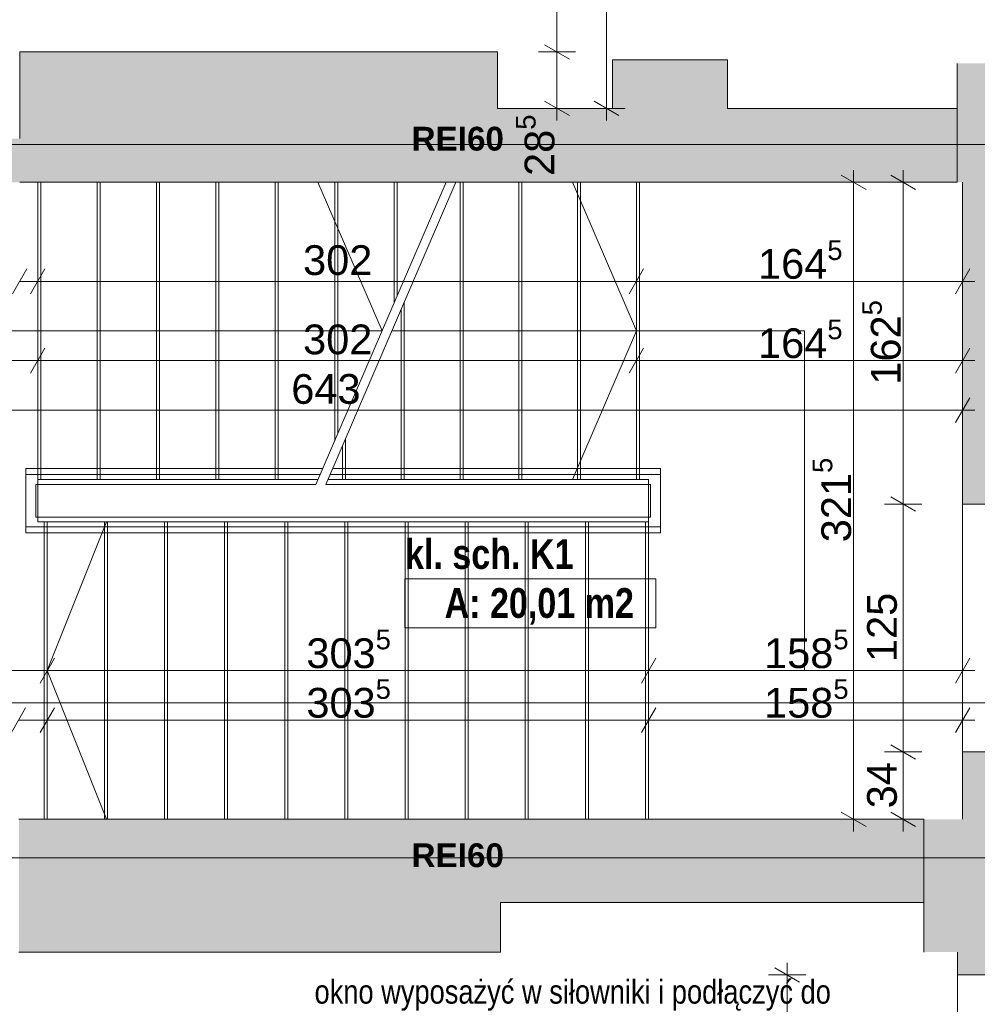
# Paper-space layout 'A-38 RZUT - PIĘTRO 8' of a CAD drawing. Header units: millimetres. Extents: x 0 to 800, y 0 to 500.
# Tile 19 of 22: x 613 to 710, y 172 to 271. Entities that reach past the tile are written whole.
import ezdxf
from ezdxf.xclip import XClip

# ---------------------------------------------------------------- set-up
doc = ezdxf.new("R2010")
doc.units = ezdxf.units.MM
doc.header["$MEASUREMENT"] = 0
doc.header["$XCLIPFRAME"] = 0
for name, pattern in [('ACAD_ISO03W100', [300, 120, -180]), ('DASHDOTX2', [1000, 500, -250, 0, -250]), ('GESTRICHELT2', [93.75, 62.5, -31.25])]:
    doc.linetypes.add(name, pattern=pattern)
for name, color, linetype, lineweight, true_color in [('A__balustrada_Nr_pióra__161', 7, 'Continuous', 5, 0x949494), ('A_opis_Nr_pióra__8', 7, 'Continuous', 13, 0x4c4c4c), ('A_osie_Nr_pióra__16', 7, 'Continuous', 5, 0x0f0f0f), ('A_pochwyt_Nr_pióra__161', 7, 'Continuous', 5, 0x949494), ('A_ppoż proj_Nr_pióra__8', 7, 'Continuous', 13, 0x4c4c4c), ('A_schody_Nr_pióra__10', 7, 'Continuous', 13, 0x4b4b4b), ('A_schody_Nr_pióra__4', 7, 'Continuous', 18, 0x4b4b4b), ('A_ściany_Nr_pióra__19', 7, 'Continuous', 5, 0x191919)]:
    doc.layers.add(name, color=color, linetype=linetype, lineweight=lineweight, true_color=true_color)
for name, color, linetype, lineweight in [('A_linie przekroju_Nr_pióra__1', 7, 'Continuous', 20), ('A_strefy_Nr_pióra__1', 7, 'Continuous', 20), ('A_wymiary_Nr_pióra__1', 7, 'Continuous', 20), ('A_wymiary_Nr_pióra__2', 8, 'Continuous', 13), ('A_ściany_Nr_pióra__1', 7, 'Continuous', 20)]:
    doc.layers.add(name, color=color, linetype=linetype, lineweight=lineweight)
for name, color, linetype in [('A_podrys', 7, 'Continuous'), ('A_ppoż proj', 7, 'Continuous'), ('A_ściany', 7, 'Continuous')]:
    doc.layers.add(name, color=color, linetype=linetype)
doc.styles.add('STYL_AUTOMATYCZNY_1', font='arial.ttf')
doc.styles.add('STYL_AUTOMATYCZNY_2', font='ARIALN.TTF')
doc.styles.add('STYL_AUTOMATYCZNY_3', font='arial.ttf')
doc.styles.add('STYL_AUTOMATYCZNY_5', font='arial.ttf')
doc.styles.add('STYL_AUTOMATYCZNY_6', font='ARIALN.TTF')

# ---------------------------------------------------------------- blocks, each defined once
blk = doc.blocks.new('Rysunek_2_2', base_point=(-3499.630217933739, -631.4009495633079))
at = {"layer": 'A_ppoż proj', "linetype": 'Continuous', "lineweight": 0, "true_color": 0x121212}
blk.add_hatch(color=250, dxfattribs=at).paths.add_polyline_path([(583.8997995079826, 259.3287186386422), (583.8997995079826, 254.9287186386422), (612.8997995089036, 254.9287186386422), (612.8997995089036, 259.3287186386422)])
at = {"layer": 'A_ściany', "linetype": 'Continuous', "lineweight": 0, "true_color": 0x000000}
for points in [[(661.1197995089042, 268.0687186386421), (612.8997995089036, 268.0687186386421), (612.8997995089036, 254.9287186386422), (661.1197995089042, 254.9287186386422)], [(684.32, 267.2687186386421), (672.7199999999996, 267.2687186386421), (672.7199999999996, 254.9287186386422), (684.32, 254.9287186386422)], [(707.5200000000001, 266.9087186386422), (707.5200000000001, 254.9287186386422), (718.1000000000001, 254.9287186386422), (718.1000000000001, 266.9087186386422)], [(672.7199999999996, 262.3687186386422), (661.1197995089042, 262.3687186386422), (661.1197995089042, 254.9287186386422), (672.7199999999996, 254.9287186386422)], [(707.5200000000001, 262.3687186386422), (684.32, 262.3687186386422), (684.32, 254.9287186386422), (707.5200000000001, 254.9287186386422)], [(708.0599999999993, 222.448718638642), (716.0999999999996, 222.448718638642), (716.0999999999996, 254.9287186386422), (708.0599999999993, 254.9287186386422)], [(708.0599999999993, 190.6487186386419), (716.0999999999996, 190.6487186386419), (716.0999999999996, 197.448718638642), (708.0599999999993, 197.448718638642)], [(612.819799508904, 177.2487186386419), (661.4197995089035, 177.2487186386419), (661.4197995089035, 190.6487186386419), (612.819799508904, 190.6487186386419)], [(661.4197995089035, 182.2487186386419), (704.1399999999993, 182.2487186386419), (704.1399999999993, 190.6487186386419), (661.4197995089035, 190.6487186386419)], [(704.1399999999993, 190.6487186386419), (704.1399999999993, 177.2487186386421), (718.1000000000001, 177.2487186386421), (718.1000000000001, 190.6487186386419)], [(707.5400000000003, 174.9487186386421), (718.1000000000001, 174.9487186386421), (718.1000000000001, 177.2487186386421), (707.5400000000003, 177.2487186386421)]]:
    blk.add_hatch(color=18, dxfattribs=at).paths.add_polyline_path(points)
at = {"layer": 'A__balustrada_Nr_pióra__161', "color": 252, "linetype": 'Continuous', "lineweight": 5, "ltscale": 2, "true_color": 0x949494}
for p, q in [((613.5197988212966, 219.548716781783), (613.5197988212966, 226.0287187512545)), ((677.5600013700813, 219.548716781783), (677.5600013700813, 226.0287187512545)), ((613.5197988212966, 225.4287208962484), (643.2177786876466, 225.4287208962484)), ((644.2177751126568, 225.4287208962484), (677.5600013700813, 225.4287208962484)), ((614.5198004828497, 224.4287192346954), (642.787010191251, 224.4287192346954)), ((614.5198004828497, 221.148716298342), (614.5198004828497, 224.4287192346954)), ((643.7870118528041, 224.4287192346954), (676.5599997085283, 224.4287192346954)), ((676.5599997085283, 221.148716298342), (676.5599997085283, 224.4287192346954)), ((614.5198004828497, 221.148716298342), (676.5599997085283, 221.148716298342)), ((613.5197988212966, 220.148719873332), (677.5600013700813, 220.148719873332))]:
    blk.add_line(p, q, dxfattribs=at)
at = {"layer": 'A_linie przekroju_Nr_pióra__1', "color": 7, "linetype": 'ACAD_ISO03W100', "lineweight": 20, "ltscale": 2}
blk.add_line((549.9695852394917, 202.4141273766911), (723.1890119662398, 202.4141273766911), dxfattribs=at)
at = {"layer": 'A_osie_Nr_pióra__16', "color": 250, "linetype": 'DASHDOTX2', "lineweight": 5, "ltscale": 2, "true_color": 0x0f0f0f}
for p, q in [((727.597842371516, 258.7487136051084), (549.969580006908, 258.7487136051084)), ((727.597842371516, 186.7487257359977), (549.969580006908, 186.7487257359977))]:
    blk.add_line(p, q, dxfattribs=at)
at = {"layer": 'A_pochwyt_Nr_pióra__161', "color": 252, "linetype": 'Continuous', "lineweight": 5, "ltscale": 2, "true_color": 0x949494}
for p, q in [((613.5197988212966, 226.0287187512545), (643.4762335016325, 226.0287187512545)), ((644.4762351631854, 226.0287187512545), (677.5600013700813, 226.0287187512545)), ((613.5197988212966, 219.548716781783), (677.5600013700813, 219.548716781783))]:
    blk.add_line(p, q, dxfattribs=at)
at = {"layer": 'A_schody_Nr_pióra__10', "color": 251, "linetype": 'GESTRICHELT2', "lineweight": 13, "ltscale": 2, "true_color": 0x4b4b4b}
for p, q in [((615.0198013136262, 224.9287200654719), (615.0198013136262, 254.9287175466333)), ((621.013841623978, 224.9287200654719), (621.013841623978, 254.9287175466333)), ((627.0078819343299, 224.9287200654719), (627.0078819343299, 254.9287175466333)), ((633.0019222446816, 224.9287200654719), (633.0019222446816, 254.9287175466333)), ((638.9959573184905, 224.9287200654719), (638.9959573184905, 254.9287175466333)), ((644.9899976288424, 229.5428475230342), (644.9899976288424, 254.9287175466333)), ((650.9840379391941, 243.4577193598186), (650.9840379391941, 254.9287175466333)), ((657.6439989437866, 224.9287200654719), (657.6439989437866, 254.9287175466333)), ((663.576001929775, 224.9287200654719), (663.576001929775, 254.9287175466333)), ((669.5079996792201, 224.9287200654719), (669.5079996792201, 254.9287175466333)), ((675.4399974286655, 224.9287200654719), (675.4399974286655, 254.9287175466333)), ((651.7120011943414, 224.9287200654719), (651.7120011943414, 242.8261922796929)), ((645.7799982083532, 224.9287200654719), (645.7799982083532, 229.0553463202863)), ((615.3797979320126, 220.6487207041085), (615.3797979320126, 190.6487179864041)), ((621.4478201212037, 220.6487207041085), (621.4478201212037, 190.6487179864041)), ((627.5158370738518, 220.6487207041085), (627.5158370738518, 190.6487179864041)), ((633.583859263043, 220.6487207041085), (633.583859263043, 190.6487179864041)), ((639.6518814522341, 220.6487207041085), (639.6518814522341, 190.6487179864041)), ((645.7198984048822, 220.6487207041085), (645.7198984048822, 190.6487179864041)), ((651.7879205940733, 220.6487207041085), (651.7879205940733, 190.6487179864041)), ((657.8559375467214, 220.6487207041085), (657.8559375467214, 190.6487179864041)), ((663.9239597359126, 220.6487207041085), (663.9239597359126, 190.6487179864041)), ((669.9919819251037, 220.6487207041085), (669.9919819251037, 190.6487179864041)), ((676.0599988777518, 220.6487207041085), (676.0599988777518, 190.6487179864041))]:
    blk.add_line(p, q, dxfattribs=at)
at = {"layer": 'A_schody_Nr_pióra__4', "color": 251, "linetype": 'Continuous', "lineweight": 18, "ltscale": 2, "true_color": 0x4b4b4b}
for p, q in [((614.7197997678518, 220.6487207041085), (614.7197997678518, 254.9287175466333)), ((620.7138400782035, 224.9287200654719), (620.7138400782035, 254.9287175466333)), ((626.7078803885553, 224.9287200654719), (626.7078803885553, 254.9287175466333)), ((632.7019206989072, 224.9287200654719), (632.7019206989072, 254.9287175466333)), ((638.695961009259, 224.9287200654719), (638.695961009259, 254.9287175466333)), ((642.787010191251, 224.4287192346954), (655.9253498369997, 254.9287175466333)), ((643.002268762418, 254.9287175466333), (649.4638695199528, 239.9287188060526)), ((643.7870118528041, 224.4287192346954), (656.9253462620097, 254.9287175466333)), ((644.6900013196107, 228.8464134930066), (644.6900013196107, 254.9287175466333)), ((650.6840416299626, 242.7612800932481), (650.6840416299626, 254.9287175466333)), ((657.3439973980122, 224.9287200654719), (657.3439973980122, 254.9287175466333)), ((663.2760003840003, 224.9287200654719), (663.2760003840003, 254.9287175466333)), ((668.6784003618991, 254.9287175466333), (675.1400011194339, 239.9287188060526)), ((669.2079981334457, 224.9287200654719), (669.2079981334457, 254.9287175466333)), ((675.1400011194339, 224.9287200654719), (675.1400011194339, 254.9287175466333)), ((651.411999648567, 224.9287200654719), (651.411999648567, 242.1297530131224)), ((597.1197998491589, 239.9287188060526), (649.4638695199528, 239.9287188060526)), ((650.4638711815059, 239.9287188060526), (692.0876953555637, 239.9287188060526)), ((668.6784003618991, 224.9287200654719), (675.1400011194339, 239.9287188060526)), ((692.0876953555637, 239.9287188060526), (692.0876953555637, 205.6487167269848)), ((645.4800018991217, 224.9287200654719), (645.4800018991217, 228.3589070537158)), ((614.7197997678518, 224.9287200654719), (643.0023944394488, 224.9287200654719)), ((644.0023961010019, 224.9287200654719), (676.3600004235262, 224.9287200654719)), ((676.3600004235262, 224.9287200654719), (676.3600004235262, 190.6487179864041)), ((676.3600004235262, 220.6487207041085), (614.7197997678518, 220.6487207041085)), ((615.6797994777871, 220.6487207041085), (615.6797994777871, 190.6487179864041)), ((621.6757773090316, 220.6487207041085), (615.6797994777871, 205.6487167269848)), ((621.7478216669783, 220.6487207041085), (621.7478216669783, 190.6487179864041)), ((627.8158386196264, 220.6487207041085), (627.8158386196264, 190.6487179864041)), ((633.8838608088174, 220.6487207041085), (633.8838608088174, 190.6487179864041)), ((639.9518777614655, 220.6487207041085), (639.9518777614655, 190.6487179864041)), ((646.0198999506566, 220.6487207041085), (646.0198999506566, 190.6487179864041)), ((652.0879221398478, 220.6487207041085), (652.0879221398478, 190.6487179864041)), ((658.1559390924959, 220.6487207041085), (658.1559390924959, 190.6487179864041)), ((664.223961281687, 220.6487207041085), (664.223961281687, 190.6487179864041)), ((670.2919782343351, 220.6487207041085), (670.2919782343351, 190.6487179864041)), ((597.1197998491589, 205.6487167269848), (692.0876953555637, 205.6487167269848)), ((621.6758558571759, 190.6487179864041), (615.6797994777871, 205.6487167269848))]:
    blk.add_line(p, q, dxfattribs=at)
at = {"layer": 'A_strefy_Nr_pióra__1', "color": 7, "linetype": 'Continuous', "lineweight": 20, "ltscale": 2}
for p, q in [((651.7835637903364, 214.9015991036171), (651.7835637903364, 209.9604233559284)), ((651.7835637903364, 214.9015991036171), (677.0884820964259, 214.9015991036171)), ((677.0884820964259, 214.9015991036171), (677.0884820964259, 209.9604233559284)), ((651.7835637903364, 209.9604233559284), (677.0884820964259, 209.9604233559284))]:
    blk.add_line(p, q, dxfattribs=at)
at = {"layer": 'A_wymiary_Nr_pióra__1', "color": 7, "linetype": 'Continuous', "lineweight": 20, "ltscale": 2}
for p, q in [((665.8698014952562, 268.7904070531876), (668.3698004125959, 267.3470325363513)), ((665.8698014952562, 263.0904038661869), (668.3698004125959, 261.6470293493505)), ((670.8697993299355, 263.0904038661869), (673.3697982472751, 261.6470293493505)), ((698.3100018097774, 254.2070329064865), (695.8099976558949, 255.6504074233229)), ((703.3099996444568, 254.2070329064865), (700.8100007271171, 255.6504074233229)), ((613.6214872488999, 246.1787160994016), (612.1781127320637, 243.678717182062)), ((615.4414844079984, 246.1787160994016), (613.998109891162, 243.678717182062)), ((675.8616857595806, 246.1787160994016), (674.4183112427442, 243.678717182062)), ((707.3383150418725, 243.678717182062), (708.7816895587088, 246.1787160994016)), ((615.4414844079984, 238.1787185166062), (613.998109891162, 235.6787195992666)), ((675.8616857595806, 238.1787185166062), (674.4183112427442, 235.6787195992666)), ((707.3383150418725, 235.6787195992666), (708.7816895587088, 238.1787185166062)), ((707.3383150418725, 230.6787165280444), (708.7816895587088, 233.178720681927)), ((700.8100007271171, 223.1704041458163), (703.3099996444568, 221.7270296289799)), ((616.4014893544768, 206.8987161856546), (614.9581096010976, 204.398717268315)), ((677.0816850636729, 206.8987161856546), (675.6383105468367, 204.398717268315)), ((707.3383150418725, 204.398717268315), (708.7816895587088, 206.8987161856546)), ((613.5014866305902, 201.8987183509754), (612.0581121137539, 199.3987194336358)), ((616.4014893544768, 201.8987183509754), (614.9581096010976, 199.3987194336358)), ((677.0816850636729, 201.8987183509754), (675.6383105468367, 199.3987194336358)), ((707.3383150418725, 199.3987194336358), (708.7816895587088, 201.8987183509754)), ((700.8100007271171, 198.1704044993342), (703.3099996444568, 196.7270299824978)), ((695.8099976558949, 191.3704078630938), (698.3100018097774, 189.9270333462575)), ((700.8100007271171, 191.3704078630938), (703.3099996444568, 189.9270333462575)), ((691.6086511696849, 174.2270292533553), (689.1086522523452, 175.6704037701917))]:
    blk.add_line(p, q, dxfattribs=at)
at = {"layer": 'A_wymiary_Nr_pióra__2', "color": 8, "linetype": 'Continuous', "lineweight": 13, "ltscale": 2}
for p, q in [((667.1198009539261, 268.068717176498), (667.1198009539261, 308.2487164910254)), ((672.1197987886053, 262.3687192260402), (672.1197987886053, 308.2487164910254)), ((668.9947975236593, 268.068717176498), (665.2447991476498, 268.068717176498)), ((667.1198009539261, 262.3687192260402), (667.1198009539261, 268.068717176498)), ((668.9947975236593, 262.3687192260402), (665.2447991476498, 262.3687192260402)), ((667.1198009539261, 261.1462168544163), (667.1198009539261, 262.3687192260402)), ((673.9948005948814, 262.3687192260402), (670.244796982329, 262.3687192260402)), ((672.1197987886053, 261.1462168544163), (672.1197987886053, 262.3687192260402)), ((697.0600023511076, 254.9287175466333), (697.0600023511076, 256.1512199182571)), ((702.060000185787, 254.9287175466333), (702.060000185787, 256.1512199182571)), ((698.9349989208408, 254.9287175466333), (695.1850005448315, 254.9287175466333)), ((697.0600023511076, 190.6487179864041), (697.0600023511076, 254.9287175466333)), ((703.9350019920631, 254.9287175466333), (700.1849983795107, 254.9287175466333)), ((702.060000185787, 222.4487195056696), (702.060000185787, 254.9287175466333)), ((614.7197997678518, 243.0537200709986), (614.7197997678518, 246.803718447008)), ((675.1400011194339, 243.0537200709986), (675.1400011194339, 246.803718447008)), ((708.0599996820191, 243.0537200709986), (708.0599996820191, 246.803718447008)), ((612.8997973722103, 244.9287166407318), (614.7197997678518, 244.9287166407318)), ((614.7197997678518, 244.9287166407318), (675.1400011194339, 244.9287166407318)), ((675.1400011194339, 244.9287166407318), (708.0599996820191, 244.9287166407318)), ((708.0599996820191, 244.9287166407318), (709.282502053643, 244.9287166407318)), ((614.7197997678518, 235.0537172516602), (614.7197997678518, 238.8037208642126)), ((675.1400011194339, 235.0537172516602), (675.1400011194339, 238.8037208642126)), ((708.0599996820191, 235.0537172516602), (708.0599996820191, 238.8037208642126)), ((579.4197976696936, 236.9287190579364), (614.7197997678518, 236.9287190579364)), ((614.7197997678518, 236.9287190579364), (675.1400011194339, 236.9287190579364)), ((675.1400011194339, 236.9287190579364), (708.0599996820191, 236.9287190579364)), ((708.0599996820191, 236.9287190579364), (709.282502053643, 236.9287190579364)), ((708.0599996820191, 230.053719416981), (708.0599996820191, 233.8037177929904)), ((579.4197976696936, 231.9287212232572), (708.0599996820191, 231.9287212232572)), ((708.0599996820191, 231.9287212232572), (709.282502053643, 231.9287212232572)), ((703.9350019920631, 222.4487195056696), (700.1849983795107, 222.4487195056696)), ((702.060000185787, 197.4487198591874), (702.060000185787, 222.4487195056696)), ((615.6797994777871, 203.7737201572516), (615.6797994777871, 207.523718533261)), ((676.3600004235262, 203.7737201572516), (676.3600004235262, 207.523718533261)), ((708.0599996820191, 203.7737201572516), (708.0599996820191, 207.523718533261)), ((579.4197976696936, 205.6487167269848), (615.6797994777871, 205.6487167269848)), ((615.6797994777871, 205.6487167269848), (676.3600004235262, 205.6487167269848)), ((676.3600004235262, 205.6487167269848), (708.0599996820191, 205.6487167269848)), ((708.0599996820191, 205.6487167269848), (709.282502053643, 205.6487167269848)), ((615.6797994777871, 198.7737170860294), (615.6797994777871, 202.5237206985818)), ((676.3600004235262, 198.7737170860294), (676.3600004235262, 202.5237206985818)), ((708.0599996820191, 198.7737170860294), (708.0599996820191, 202.5237206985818)), ((612.7798019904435, 200.6487188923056), (615.6797994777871, 200.6487188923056)), ((615.6797994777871, 200.6487188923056), (676.3600004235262, 200.6487188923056)), ((676.3600004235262, 200.6487188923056), (708.0599996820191, 200.6487188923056)), ((708.0599996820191, 200.6487188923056), (709.282502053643, 200.6487188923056)), ((703.9350019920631, 197.4487198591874), (700.1849983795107, 197.4487198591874)), ((702.060000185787, 190.6487179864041), (702.060000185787, 197.4487198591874)), ((698.9349989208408, 190.6487179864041), (695.1850005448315, 190.6487179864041)), ((697.0600023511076, 189.4262208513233), (697.0600023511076, 190.6487179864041)), ((703.9350019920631, 190.6487179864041), (700.1849983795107, 190.6487179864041)), ((702.060000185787, 189.4262208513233), (702.060000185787, 190.6487179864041)), ((690.358651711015, 174.9487191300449), (690.358651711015, 176.1712162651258)), ((692.2336535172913, 174.9487191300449), (688.4836499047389, 174.9487191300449)), ((690.358651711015, 139.7487192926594), (690.358651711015, 174.9487191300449))]:
    blk.add_line(p, q, dxfattribs=at)
at = {"layer": 'A_ściany_Nr_pióra__1', "color": 7, "linetype": 'Continuous', "lineweight": 20, "ltscale": 2}
for p, q in [((708.0599996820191, 249.7887207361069), (708.0599996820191, 197.4487198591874)), ((716.099999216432, 222.4487195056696), (708.0599996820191, 222.4487195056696)), ((716.099999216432, 197.4487198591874), (708.0599996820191, 197.4487198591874)), ((718.1000025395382, 174.9487191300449), (707.5400004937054, 174.9487191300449)), ((718.1000025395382, 174.9487191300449), (707.5400004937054, 174.9487191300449))]:
    blk.add_line(p, q, dxfattribs=at)
at = {"layer": 'A_ściany_Nr_pióra__1', "color": 7, "linetype": 'Continuous', "lineweight": 20, "ltscale": 2, "flags": 128}
for points in [[(661.1197995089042, 268.0687186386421), (612.8997995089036, 268.0687186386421)], [(612.8997995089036, 268.0687186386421), (612.8997995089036, 259.3287186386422)], [(661.1197995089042, 262.3687186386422), (661.1197995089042, 268.0687186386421)], [(684.32, 267.2687186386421), (672.7199999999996, 267.2687186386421)], [(672.7199999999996, 267.2687186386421), (672.7199999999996, 262.3687186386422)], [(684.32, 262.3687186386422), (684.32, 267.2687186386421)], [(707.5200000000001, 266.9087186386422), (707.5200000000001, 254.9287186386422)], [(707.5200000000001, 266.9087186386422), (707.5200000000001, 254.9287186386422)], [(672.7199999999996, 262.3687186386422), (661.1197995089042, 262.3687186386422)], [(707.5200000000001, 262.3687186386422), (684.32, 262.3687186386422)], [(612.8997995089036, 254.9287186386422), (661.1197995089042, 254.9287186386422)], [(661.1197995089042, 254.9287186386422), (672.7199999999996, 254.9287186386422)], [(672.7199999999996, 254.9287186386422), (684.32, 254.9287186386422)], [(684.32, 254.9287186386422), (707.5200000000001, 254.9287186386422)], [(708.0599999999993, 254.9287186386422), (708.0599999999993, 222.448718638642)], [(708.0599999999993, 197.448718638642), (708.0599999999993, 190.6487186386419)], [(661.4197995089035, 190.6487186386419), (612.819799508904, 190.6487186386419)], [(704.1399999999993, 190.6487186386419), (661.4197995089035, 190.6487186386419)], [(704.1399999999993, 190.6487186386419), (704.1399999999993, 177.2487186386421)], [(704.1399999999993, 190.6487186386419), (704.1399999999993, 177.2487186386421)], [(661.4197995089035, 177.2487186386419), (661.4197995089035, 182.2487186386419)], [(661.4197995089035, 182.2487186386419), (704.1399999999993, 182.2487186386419)], [(612.819799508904, 177.2487186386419), (661.4197995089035, 177.2487186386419)], [(707.5400000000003, 177.2487186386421), (707.5400000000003, 174.9487186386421)], [(707.5400000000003, 177.2487186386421), (707.5400000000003, 174.9487186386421)]]:
    blk.add_lwpolyline(points, dxfattribs=at)
at = {"layer": 'A_ściany_Nr_pióra__19', "color": 250, "linetype": 'Continuous', "lineweight": 5, "ltscale": 2, "true_color": 0x191919}
blk.add_line((707.5400004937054, 174.9487191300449), (707.5400004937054, 139.7487192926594), dxfattribs=at)
blk.add_line((707.5400004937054, 174.9487191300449), (707.5400004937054, 139.7487192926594), dxfattribs=at)
at = {"layer": 'A_opis_Nr_pióra__8', "color": 251, "linetype": 'Continuous', "lineweight": 13, "true_color": 0x4c4c4c, "insert": (694.7603793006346, 170.9180420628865), "char_height": 2.4, "width": 55.34925574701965, "attachment_point": 6, "line_spacing_factor": 0.9863846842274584, "style": 'STYL_AUTOMATYCZNY_2'}
blk.add_mtext('\\A1;{\\pqr;\\fArial Narrow|b0|i0|c238|p0;\\W1.000000;okno wyposażyć w siłowniki i podłączyć do SSP; służy jako upust dymu w trakcie pożaru}', dxfattribs=at)
at = {"layer": 'A_ppoż proj_Nr_pióra__8', "color": 251, "linetype": 'Continuous', "lineweight": 13, "true_color": 0x4c4c4c, "char_height": 2.4, "attachment_point": 5, "style": 'STYL_AUTOMATYCZNY_3'}
for insert in [(657.1087358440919, 259.3038597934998), (657.1087358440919, 187.0050532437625)]:
    blk.add_mtext('\\A1;{\\pqc;\\fArial|b1|i0|c238|p0;\\W1.000000;REI60}', dxfattribs=dict(at, insert=insert))
at = {"layer": 'A_strefy_Nr_pióra__1', "color": 7, "linetype": 'Continuous', "lineweight": 20, "char_height": 3, "attachment_point": 1, "style": 'STYL_AUTOMATYCZNY_6'}
for s, insert in [('\\A1;{\\pql;\\fArial Narrow|b1|i0|c238|p0;\\W1.000000;kl. sch. K1}', (651.783563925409, 218.9142355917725)), ('\\A1;{\\pql;\\fArial Narrow|b1|i0|c238|p0;\\W1.000000;A: 20,01 m2}', (655.7835639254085, 213.9730591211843))]:
    blk.add_mtext(s, dxfattribs=dict(at, insert=insert))
at = {"layer": 'A_wymiary_Nr_pióra__1', "color": 7, "linetype": 'Continuous', "lineweight": 20, "char_height": 3, "attachment_point": 7, "rotation": 90, "style": 'STYL_AUTOMATYCZNY_1'}
for s, insert in [('\\A1;{\\pql;\\fArial|b0|i0|c238|p0;\\W1.000000;28\\fArial|b0|i0|c238|p0;\\W1.000000;\\A1{\\H.66x;\\S5^  ;}}', (667.7351885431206, 255.5596785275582)), ('\\A1;{\\pql;\\fArial|b0|i0|c238|p0;\\W1.000000;162\\fArial|b0|i0|c238|p0;\\W1.000000;\\A1{\\H.66x;\\S5^  ;}}', (702.675389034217, 234.5013586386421)), ('\\A1;{\\pql;\\fArial|b0|i0|c238|p0;\\W1.000000;321\\fArial|b0|i0|c238|p0;\\W1.000000;\\A1{\\H.66x;\\S5^  ;}}', (697.6773979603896, 218.601358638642))]:
    blk.add_mtext(s, dxfattribs=dict(at, insert=insert))
at = {"layer": 'A_wymiary_Nr_pióra__1', "color": 7, "linetype": 'Continuous', "lineweight": 20, "char_height": 3, "attachment_point": 7, "style": 'STYL_AUTOMATYCZNY_1'}
for s, insert in [('\\A1;{\\pql;\\fArial|b0|i0|c238|p0;\\W1.000000;164\\fArial|b0|i0|c238|p0;\\W1.000000;\\A1{\\H.66x;\\S5^  ;}}', (687.4126399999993, 244.313329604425)), ('\\A1;{\\pql;\\fArial|b0|i0|c238|p0;\\W1.000000;164\\fArial|b0|i0|c238|p0;\\W1.000000;\\A1{\\H.66x;\\S5^  ;}}', (687.4126399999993, 236.3133296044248)), ('\\A1;{\\pql;\\fArial|b0|i0|c238|p0;\\W1.000000;303\\fArial|b0|i0|c238|p0;\\W1.000000;\\A1{\\H.66x;\\S5^  ;}}', (641.8325397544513, 205.031320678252)), ('\\A1;{\\pql;\\fArial|b0|i0|c238|p0;\\W1.000000;158\\fArial|b0|i0|c238|p0;\\W1.000000;\\A1{\\H.66x;\\S5^  ;}}', (688.0226399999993, 205.0333296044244)), ('\\A1;{\\pql;\\fArial|b0|i0|c238|p0;\\W1.000000;14\\fArial|b0|i0|c238|p0;\\W1.000000;\\A1{\\H.66x;\\S5^  ;}}', (605.9707593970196, 200.0504054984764)), ('\\A1;{\\pql;\\fArial|b0|i0|c238|p0;\\W1.000000;303\\fArial|b0|i0|c238|p0;\\W1.000000;\\A1{\\H.66x;\\S5^  ;}}', (641.8325397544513, 200.031320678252)), ('\\A1;{\\pql;\\fArial|b0|i0|c238|p0;\\W1.000000;158\\fArial|b0|i0|c238|p0;\\W1.000000;\\A1{\\H.66x;\\S5^  ;}}', (688.0226399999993, 200.0333296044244)), ('\\A1;{\\pql;\\fArial|b0|i0|c238|p0;\\W1.000000;213\\fArial|b0|i0|c238|p0;\\W1.000000;\\A1{\\H.66x;\\S5^  ;}}', (676.3043646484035, 160.8844590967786))]:
    blk.add_mtext(s, dxfattribs=dict(at, insert=insert))
at = {"layer": 'A_wymiary_Nr_pióra__1', "color": 7, "linetype": 'Continuous', "lineweight": 20, "char_height": 3, "width": 6.86451, "attachment_point": 7, "style": 'STYL_AUTOMATYCZNY_5'}
for s, insert in [('\\A1;{\\pql;\\fArial|b0|i0|c238|p0;\\W1.000000;302}', (641.4976446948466, 245.5287186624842)), ('\\A1;{\\pql;\\fArial|b0|i0|c238|p0;\\W1.000000;302}', (641.4976446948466, 237.528718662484)), ('\\A1;{\\pql;\\fArial|b0|i0|c238|p0;\\W1.000000;643}', (640.3076446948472, 232.528718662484))]:
    blk.add_mtext(s, dxfattribs=dict(at, insert=insert))
at = {"layer": 'A_wymiary_Nr_pióra__1', "color": 7, "linetype": 'Continuous', "lineweight": 20, "char_height": 3, "attachment_point": 7, "rotation": 90, "style": 'STYL_AUTOMATYCZNY_5'}
for s, insert, width in [('\\A1;{\\pql;\\fArial|b0|i0|c238|p0;\\W1.000000;125}', (701.4599999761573, 206.5164635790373), 6.86451), ('\\A1;{\\pql;\\fArial|b0|i0|c238|p0;\\W1.000000;34}', (701.4599999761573, 191.7605436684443), 4.57635)]:
    blk.add_mtext(s, dxfattribs=dict(at, insert=insert, width=width))

psp = doc.layouts.new('A-38 RZUT - PIĘTRO 8')

# ---------------------------------------------------------------- block references
at = {"layer": 'A_podrys', "color": 37, "linetype": 'Continuous', "lineweight": 5, "true_color": 0x656532}
ref = psp.add_blockref('Rysunek_2_2', (-3499.630217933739, -631.4009495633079), dxfattribs=at)
XClip(ref).set_block_clipping_path([(549.9695795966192, 126.7487186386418), (780.1000000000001, 478.1668323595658)])

doc.saveas('drawing.dxf')
